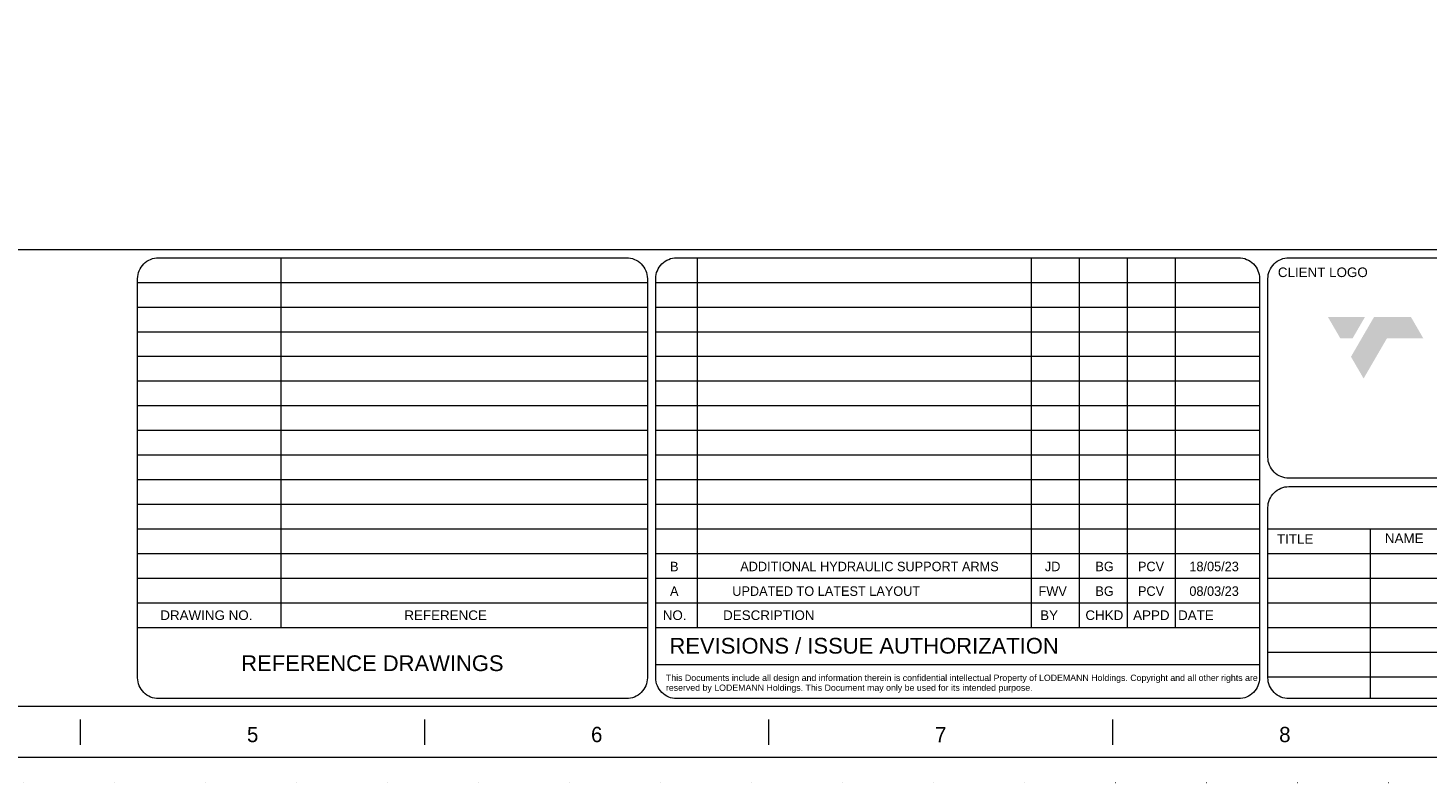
# Model space of a CAD drawing. Header units: millimetres. Extents: x -1413 to 6997, y -739331 to -733391.
# Tile 2 of 47: x 1337 to 4087, y -739331 to -737848. Entities that reach past the tile are written whole.
import ezdxf

# ---------------------------------------------------------------- set-up
doc = ezdxf.new("R2010")
doc.units = ezdxf.units.MM
doc.header["$MEASUREMENT"] = 0
doc.linetypes.add('DGN Style 1', pattern=[178.733029, 0.297393, -178.435636])
doc.layers.add('01 Title Block', color=7, linetype='Continuous', lineweight=0)
doc.layers.add('Side Slip Cradle Stbd', color=7, linetype='Continuous', lineweight=0)
doc.styles.get("Standard").update_dxf_attribs({"font": 'arial.ttf'})
doc.styles.add('Style-ENGINEERING', font='ENGINEERING.shx')
doc.styles.add('Swiss1', font='swiss.ttf', dxfattribs={"height": 1})

# ---------------------------------------------------------------- blocks, each defined once
blk = doc.blocks.new('*U88')
for p, q in [((-135.21, -2.47), (-135.21, 2.53)), ((-67.63, -2.47), (-67.63, 2.53)), ((-0.05, -2.47), (-0.05, 2.53)), ((67.54, -2.47), (67.54, 2.53))]:
    blk.add_line(p, q)
at = {"char_height": 3, "attachment_point": 5, "line_spacing_factor": 1.2, "style": 'Style-ENGINEERING'}
for s, insert in [('5', (-101.42, -0.47)), ('6', (-33.84, -0.47)), ('7', (33.74, -0.47)), ('8', (101.33, -0.47))]:
    blk.add_mtext(s, dxfattribs=dict(at, insert=insert))
blk = doc.blocks.new('*U7')
at = {"linetype": 'ByBlock', "lineweight": 0, "ltscale": 1.537634, "true_color": 0x7dba00, "extrusion": (0, 0, -1)}
blk.add_hatch(color=72, dxfattribs=at).paths.add_polyline_path([(412.9, 93.2), (373.7, 160.8), (490.9, 160.8), (451.7, 93.2)])
at = {"linetype": 'ByBlock', "lineweight": 0, "ltscale": 1.537634, "true_color": 0xd42e12, "extrusion": (0, 0, -1)}
h = blk.add_hatch(color=22, dxfattribs=at)
h.paths.add_polyline_path([(-458.1, 25.6), (-458.1, 78.5), (-482.4, 78.5), (-490.9, 93.2), (-440.7, 93.2), (-440.7, 25.6)])
h.paths.add_polyline_path([(-420.9, 25.6), (-420.9, 39.7), (-382.6, 39.7), (-382.6, 51.6), (-418.8, 51.6), (-418.8, 66.7), (-382.6, 66.7), (-382.6, 78.5), (-420.9, 78.5), (-420.9, 93.2), (-365.5, 93.2), (-365.5, 25.6)])
h.paths.add_polyline_path([(-345.9, 25.6), (-345.9, 93.2), (-329, 93.2), (-329, 48.2), (-297.2, 93.2), (-278, 93.2), (-278, 25.6), (-295.2, 25.6), (-295.2, 69.4), (-326.1, 25.6)])
h.paths.add_polyline_path([(-246.9, 25.2), (-219.4, 25.2, 0.106176), (-201.4, 29.4), (-208.6, 42.1, -0.079422), (-220.8, 39.7), (-243.4, 39.7, -0.414214), (-248.4, 44.7), (-248.4, 47, -0.414214), (-243.4, 51.9), (-219.9, 51.9, 0.084249), (-213.9, 53, 0.288797), (-202.1, 67.6, 0.090433), (-202.1, 77.1, 0.288797), (-213.9, 91.7, 0.081709), (-222, 93.2), (-244.8, 93.2, -0.002379), (-257, 92.1), (-257, 77.3, -0.00247), (-243.4, 78.5), (-223.4, 78.5, -0.414214), (-218.5, 73.6), (-218.5, 71.6, -0.414214), (-223.4, 66.7), (-241.9, 66.7, 0.075946), (-252.9, 65, 0.288797), (-264.7, 50.4, 0.090433), (-264.7, 40.9, 0.288797), (-252.9, 26.3, 0.084249)])
h.paths.add_polyline_path([(-186.4, 25.6), (-186.4, 93.2), (-169.4, 93.2), (-169.4, 48.2), (-137.7, 93.2), (-118.5, 93.2), (-118.5, 25.6), (-135.7, 25.6), (-135.7, 69.4), (-166.6, 25.6)])
h.paths.add_polyline_path([(-111.6, 25.6), (-77.3, 93.2), (-59.6, 93.2), (-24.9, 25.6), (-42.6, 25.6), (-51.2, 42.3), (-85, 42.3), (-93.5, 25.6)])
h.paths.add_polyline_path([(-77.5, 57.2), (-68.2, 75.5), (-58.8, 57.2)], flags=16)
h.paths.add_polyline_path([(3.3, 93.2, 0.414214), (-16.3, 73.6), (-16.3, 68.4, 0.217098), (-7.4, 54.9), (-24.4, 25.6), (-7.1, 25.6), (8, 51.6), (26.4, 51.6), (26.4, 25.6), (43.3, 25.6), (43.3, 93.2)])
h.paths.add_polyline_path([(5.3, 78.5), (26.4, 78.5), (26.4, 66.7), (5.3, 66.7, -0.414214), (0.8, 71.2), (0.8, 74.1, -0.414214)], flags=16)
h.paths.add_polyline_path([(62.3, 25.6), (62.3, 93.2), (112.5, 93.2), (104, 78.5), (79.7, 78.5), (79.7, 25.6)])
h.paths.add_polyline_path([(378.1, -33.7), (304.4, 93.2), (189.4, 93.2), (228.6, 160.8), (345, 160.8), (418, 35.1)])
at = {"linetype": 'ByBlock', "lineweight": 0, "ltscale": 1.537634, "true_color": 0x5c788f}
h = blk.add_hatch(color=155, dxfattribs=at)
h.paths.add_polyline_path([(178.8, -154.2), (178, -160.8), (187.9, -160.8, 0.41121), (199.1, -149.1), (203.8, -109.7), (197.2, -109.7), (194.1, -136.2, -0.161377), (187.5, -137.9, -0.116019), (182.6, -137.3, -0.196171), (181.1, -134.8), (184, -109.7), (177, -109.7), (173.9, -135.8, 0.19271), (175.5, -141.2, 0.205544), (183.3, -144.3, 0.138473), (193.3, -142.9, -0.035944), (192.2, -150.2, -0.272988), (187.7, -154.3, -0.051436)])
h.paths.add_polyline_path([(156.5, -144.9), (163.3, -144.9), (164, -138.6), (158.2, -138.6, -0.463376), (155.5, -135.5), (157.8, -115.9), (168, -115.9), (168.7, -110.1), (158.5, -110.1), (159.8, -99.6), (152.6, -101.5), (148.4, -137, 0.169), (149, -140.2, 0.266067)])
h.paths.add_polyline_path([(127, -143.5), (131, -109.7), (138.2, -109.7), (134.2, -143.5)])
h.paths.add_polyline_path([(132.5, -101.6, 0.359023), (138.7, -101.9, 0.46753), (139.3, -94.8, 0.391759), (132.1, -97, 0.404122)])
h.paths.add_polyline_path([(108.6, -111.6), (107.7, -109.6), (103, -109.7), (99, -143.5), (106.2, -143.5), (109.2, -117.9, -0.301285), (122.5, -116.6), (123.3, -109.6, 0.198259)])
h.paths.add_polyline_path([(92.1, -120.5, 0.302395), (87, -110.9, 0.159107), (78.6, -109.5, 0.275232), (65.6, -116.3, 0.123171), (63, -122.6, 0.029185), (62, -133.5, 0.077917), (62.3, -136.8, 0.245097), (68.6, -143.8, 0.096157), (75, -144.6, 0.132961), (82.1, -143.5, 0.130944), (87.7, -139.8, 0.132755)])
h.paths.add_polyline_path([(85.3, -125.9, -0.050194), (83, -134.5, -0.234314), (79.2, -138.2, -0.079159), (72.4, -138.3, -0.236184), (69.1, -134.3, -0.057702), (69.7, -125.3, -0.169328), (72.8, -117.8, -0.160967), (80.1, -115.7, -0.229957), (84.6, -118.3, -0.12171)], flags=16)
h.paths.add_polyline_path([(48.1, -117.6), (45.1, -143.5), (52.1, -143.5), (55.2, -117.5, 0.322375), (50.6, -110.1, 0.197814), (35.9, -110.8), (38, -92.9), (30.8, -92.9), (24.8, -143.5), (32, -143.5), (35, -117.9, -0.387855)])
h.paths.add_polyline_path([(7.1, -144.9), (13.9, -144.9), (14.6, -138.6), (8.8, -138.6, -0.463376), (6.1, -135.5), (8.4, -115.9), (18.6, -115.9), (19.3, -110.1), (9.1, -110.1), (10.3, -99.6), (3.2, -101.5), (-1, -137, 0.169), (-0.4, -140.2, 0.266067)])
h.paths.add_polyline_path([(-19.5, -136.1, -0.1719), (-26.1, -137.9, -0.191812), (-31.6, -136.6, -0.169033), (-32.3, -133.6), (-29.5, -109.7), (-36.5, -109.7), (-39.6, -135.7, 0.322375), (-35.1, -143.1, 0.21993), (-18.8, -141.6), (-17.9, -143.5), (-13.2, -143.5), (-9.2, -109.7), (-16.4, -109.7)])
h.paths.add_polyline_path([(-71.4, -143.1, 0.240157), (-55.4, -142), (-54.5, -143.5), (-49.6, -143.5), (-45.6, -109.7), (-50.3, -109.7), (-51.4, -111.8, 0.156709), (-59.2, -109, 0.120243), (-66.9, -109.9, 0.199156), (-75, -118.9, 0.157276), (-76.5, -137.3, 0.237172)])
h.paths.add_polyline_path([(-65.8, -117.2, -0.342206), (-53.6, -117.2), (-55.6, -133.6, -0.35623), (-59.4, -138.2), (-64.3, -138.2, -0.194955), (-67.9, -136.9, -0.184658), (-70.4, -131.8), (-69.9, -125, -0.206004)], flags=16)
h.paths.add_polyline_path([(326.1, -61.5, -0.107884), (333.1, -63, -0.475971), (333.7, -68.5, -0.255379), (328.2, -71, -0.094605), (316.6, -69), (315.8, -75.5, 0.170392), (334.3, -75.9, 0.375433), (341.7, -61.8, 0.301039), (335.9, -56.5, 0.053864), (327.7, -55.5, -0.563701), (325.4, -51.1, -0.304806), (329.3, -48.1, -0.106799), (342.4, -49.9), (343.2, -43.6, 0.110164), (329.7, -41.8, 0.24031), (319.8, -48.1, 0.199374), (318.7, -57.2, 0.255224)])
h.paths.add_polyline_path([(300.7, -77.2), (307.5, -77.2), (308.2, -70.9), (302.4, -70.9, -0.463376), (299.7, -67.8), (302, -48.2), (312.2, -48.2), (312.9, -42.4), (302.7, -42.4), (304, -31.9), (296.8, -33.8), (292.6, -69.3, 0.169), (293.2, -72.5, 0.266067)])
h.paths.add_polyline_path([(288.9, -42, 0.198259), (274.2, -43.9), (273.3, -42), (268.5, -42), (264.5, -75.9), (271.8, -75.9), (274.8, -50.2, -0.301285), (288, -49)])
h.paths.add_polyline_path([(245.5, -41.7, 0.275232), (232.5, -48.6, 0.123171), (229.8, -54.8, 0.029185), (228.8, -65.8, 0.077917), (229.2, -69, 0.245097), (235.5, -76, 0.096157), (241.9, -76.9, 0.132961), (249, -75.7, 0.130944), (254.6, -72.1, 0.132755), (259, -52.7, 0.302395), (253.9, -43.1, 0.159107)])
h.paths.add_polyline_path([(252.2, -58.1, -0.050194), (249.9, -66.8, -0.234314), (246.1, -70.5, -0.079159), (239.2, -70.5, -0.236184), (235.9, -66.5, -0.057702), (236.6, -57.6, -0.169328), (239.6, -50.1, -0.160967), (247, -48, -0.229957), (251.5, -50.5, -0.12171)], flags=16)
h.paths.add_polyline_path([(203.8, -76.5, 0.120243), (211.5, -75.6, 0.199156), (219.5, -66.6, 0.157276), (221.1, -48.2, 0.237172), (215.9, -42.4, 0.240157), (199.9, -43.6), (199.1, -42), (194.2, -42), (188.2, -92.5), (195.1, -92.5), (197.2, -74.6, 0.128595)])
h.paths.add_polyline_path([(198.2, -68.3), (200.1, -51.9, -0.35623), (204, -47.3), (208.9, -47.3, -0.194955), (212.5, -48.6, -0.184658), (215, -53.7), (214.5, -60.6, -0.206004), (210.4, -68.3, -0.342206)], flags=16)
h.paths.add_polyline_path([(154.9, -75.9), (160.9, -25), (167.7, -25), (161.7, -75.9)])
h.paths.add_polyline_path([(122.8, -75.5, 0.240157), (138.8, -74.3), (139.7, -75.9), (144.5, -75.9), (148.5, -42), (143.9, -42), (142.8, -44.2, 0.156709), (134.9, -41.4, 0.120243), (127.2, -42.3, 0.199156), (119.2, -51.3, 0.157276), (117.6, -69.7, 0.237172)])
h.paths.add_polyline_path([(128.4, -49.6, -0.342206), (140.5, -49.6), (138.6, -66, -0.35623), (134.7, -70.6), (129.9, -70.6, -0.194955), (126.3, -69.3, -0.184658), (123.7, -64.2), (124.2, -57.3, -0.206004)], flags=16)
h.paths.add_polyline_path([(109.9, -50, 0.322375), (105.3, -42.6, 0.21993), (89.1, -44.1), (88.2, -42.1), (83.4, -42.2), (79.4, -76), (86.7, -76), (89.7, -50.4, -0.387855), (102.8, -50.1), (99.8, -76), (106.8, -76)])
h.paths.add_polyline_path([(59.2, -41.4, 0.275232), (46.2, -48.3, 0.123171), (43.5, -54.5, 0.029185), (42.5, -65.5, 0.077917), (42.8, -68.7, 0.245097), (49.1, -75.8, 0.096157), (55.5, -76.6, 0.132961), (62.6, -75.4, 0.130944), (68.2, -71.8, 0.132755), (72.6, -52.5, 0.302395), (67.5, -42.8, 0.159107)])
h.paths.add_polyline_path([(65.8, -57.8, -0.050194), (63.6, -66.5, -0.234314), (59.7, -70.2, -0.079159), (52.9, -70.3, -0.236184), (49.6, -66.3, -0.057702), (50.2, -57.3, -0.169328), (53.3, -49.8, -0.160967), (60.6, -47.7, -0.229957), (65.1, -50.3, -0.12171)], flags=16)
h.paths.add_polyline_path([(24, -75.9), (27.9, -42), (35.1, -42), (31.1, -75.9)])
h.paths.add_polyline_path([(29.4, -34, 0.359023), (35.7, -34.3, 0.46753), (36.2, -27.2, 0.391759), (29, -29.4, 0.404122)])
h.paths.add_polyline_path([(6.3, -76.9), (13.1, -76.9), (13.8, -70.6), (8, -70.6, -0.463376), (5.3, -67.5), (7.6, -47.9), (17.8, -47.9), (18.5, -42), (8.3, -42), (9.5, -31.5), (2.4, -33.5), (-1.8, -69, 0.169), (-1.2, -72.1, 0.266067)])
h.paths.add_polyline_path([(-34.7, -75.5, 0.240157), (-18.7, -74.3), (-17.8, -75.9), (-13, -75.9), (-9, -42), (-13.6, -42), (-14.7, -44.2, 0.156709), (-22.6, -41.4, 0.120243), (-30.3, -42.3, 0.199156), (-38.3, -51.3, 0.157276), (-39.9, -69.7, 0.237172)])
h.paths.add_polyline_path([(-29.1, -49.6, -0.342206), (-17, -49.6), (-18.9, -66, -0.35623), (-22.8, -70.6), (-27.6, -70.6, -0.194955), (-31.2, -69.3, -0.184658), (-33.8, -64.2), (-33.3, -57.3, -0.206004)], flags=16)
h.paths.add_polyline_path([(-48, -49.8, 0.322375), (-52.5, -42.4, 0.21993), (-68.8, -43.9), (-69.7, -42), (-74.4, -42), (-78.4, -75.9), (-71.1, -75.9), (-68.1, -50.2, -0.387855), (-55, -50), (-58.1, -75.9), (-51, -75.9)])
blk = doc.blocks.new('*U59')
at = {"color": 7, "lineweight": 13}
blk.add_line((-4055.03, -1922.1), (4054.97, -1922.1), dxfattribs=at)
at = {"color": 7, "linetype": 'DGN Style 1', "lineweight": 0, "flags": 128}
blk.add_lwpolyline([(-4205.03, 2969.95), (4204.97, 2969.95), (4204.97, -2970.05), (-4205.03, -2970.05), (-4205.03, 2969.95)], close=True, dxfattribs=at)
at = {"color": 7, "linetype": 'Continuous', "lineweight": 0, "flags": 128}
blk.add_lwpolyline([(-4155.03, 2919.95), (4154.97, 2919.95), (4154.97, -2920.05), (-4155.03, -2920.05), (-4155.03, 2919.95)], close=True, dxfattribs=at)
at = {"color": 7, "linetype": 'Continuous', "lineweight": 13, "flags": 128}
blk.add_lwpolyline([(-4055.03, 2819.95), (4054.97, 2819.95), (4054.97, -2820.05), (-4055.03, -2820.05), (-4055.03, 2819.95)], close=True, dxfattribs=at)
at = {"layer": '01 Title Block', "color": 7, "linetype": 'Continuous', "lineweight": 0}
for p, q in [((-957.87, -2664.52), (-957.87, -1938.58)), ((-140.67, -1938.58), (-140.67, -2664.52)), ((515.19, -1938.58), (515.19, -2664.52)), ((609.58, -1938.58), (609.58, -2664.52)), ((703.96, -1938.58), (703.96, -2664.52)), ((798.35, -1938.58), (798.35, -2664.52)), ((-1239.8, -1986.97), (-238.51, -1986.97)), ((-222.04, -1986.97), (963.97, -1986.97)), ((-1239.8, -2035.37), (-238.51, -2035.37)), ((-222.04, -2035.37), (963.97, -2035.37)), ((-1239.8, -2083.77), (-238.51, -2083.77)), ((-222.04, -2083.77), (963.97, -2083.77)), ((-1239.8, -2132.16), (-238.51, -2132.16)), ((-222.04, -2132.16), (963.97, -2132.16)), ((-1239.8, -2180.56), (-238.51, -2180.56)), ((-222.04, -2180.56), (963.97, -2180.56)), ((-1239.8, -2228.95), (-238.51, -2228.95)), ((-222.04, -2228.95), (963.97, -2228.95)), ((-1239.8, -2277.35), (-238.51, -2277.35)), ((-222.04, -2277.35), (963.97, -2277.35)), ((-1239.8, -2325.75), (-238.51, -2325.75)), ((-222.04, -2325.75), (963.97, -2325.75)), ((-1239.8, -2374.14), (-238.51, -2374.14)), ((-222.04, -2374.14), (963.97, -2374.14)), ((-1239.8, -2422.54), (-238.51, -2422.54)), ((-222.04, -2422.54), (963.97, -2422.54)), ((-1239.8, -2470.94), (-238.51, -2470.94)), ((-222.04, -2470.94), (963.97, -2470.94)), ((980.45, -2470.94), (1859.38, -2470.94)), ((1181, -2470.94), (1181, -2804.41)), ((-1239.8, -2519.33), (-238.51, -2519.33)), ((-222.04, -2519.33), (963.97, -2519.33)), ((980.45, -2519.33), (1859.38, -2519.33)), ((-1239.8, -2567.73), (-238.51, -2567.73)), ((-222.04, -2567.73), (963.97, -2567.73)), ((980.45, -2567.73), (1859.38, -2567.73)), ((-1239.8, -2616.13), (-238.51, -2616.13)), ((-1239.8, -2616.13), (-238.51, -2616.13)), ((-222.04, -2616.13), (858.31, -2616.13)), ((-222.04, -2616.13), (963.97, -2616.13)), ((980.45, -2616.13), (1859.38, -2616.13)), ((-1239.8, -2664.52), (-238.51, -2664.52)), ((-222.04, -2664.52), (963.97, -2664.52)), ((980.45, -2664.52), (1859.38, -2664.52)), ((980.45, -2712.92), (1859.38, -2712.92)), ((-222.04, -2737.63), (963.97, -2737.63)), ((980.45, -2761.31), (1859.38, -2761.31))]:
    blk.add_line(p, q, dxfattribs=at)
at = {"layer": '01 Title Block', "color": 7, "linetype": 'Continuous', "lineweight": 0, "flags": 128}
for points in [[(-1198.62, -1938.58), (-279.69, -1938.58, -0.4142136), (-238.51, -1979.76), (-238.51, -2763.23, -0.4142136), (-279.69, -2804.41), (-1198.62, -2804.41, -0.4142136), (-1239.8, -2763.23), (-1239.8, -1979.76, -0.4142136), (-1198.62, -1938.58)], [(-180.86, -1938.58), (922.79, -1938.58, -0.4142136), (963.97, -1979.76), (963.97, -2763.23, -0.4142136), (922.79, -2804.41), (-180.86, -2804.41, -0.4142136), (-222.04, -2763.23), (-222.04, -1979.76, -0.4142136), (-180.86, -1938.58)], [(1021.63, -1938.58), (1818.2, -1938.58, -0.4142136), (1859.38, -1979.76), (1859.38, -2330.32, -0.4142136), (1818.2, -2371.5), (1021.63, -2371.5, -0.4142136), (980.45, -2330.32), (980.45, -1979.76, -0.4142136), (1021.63, -1938.58)], [(1021.63, -2387.97), (1818.2, -2387.97, -0.4142136), (1859.38, -2429.15), (1859.38, -2763.23, -0.4142136), (1818.2, -2804.41), (1021.63, -2804.41, -0.4142136), (980.45, -2763.23), (980.45, -2429.15, -0.4142136), (1021.63, -2387.97)]]:
    blk.add_lwpolyline(points, format="xyb", close=True, dxfattribs=at)
at = {"color": 22, "linetype": 'Continuous', "lineweight": 0, "true_color": 0xd42e12, "xscale": 0.6216423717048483, "yscale": 0.6216423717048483, "zscale": 0.2072141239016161}
blk.add_blockref('*U7', (1403.43, -2154.8), dxfattribs=at)
at = {"xscale": 9.999999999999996, "yscale": 9.999999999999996, "zscale": 9.999999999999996}
blk.add_blockref('*U88', (0.43, -2870.35), dxfattribs=at)
at = {"attachment_point": 5, "line_spacing_factor": 0.9, "style": 'Style-ENGINEERING'}
for s, insert, char_height in [('B', (-185.6, -2544.98), 18.67), ('ADDITIONAL HYDRAULIC SUPPORT ARMS', (197.77, -2544.98), 18.6667), ('JD', (557.64, -2544.98), 18.667), ('BG', (659.59, -2544.98), 18.667), ('PCV', (750.82, -2544.98), 18.667), ('18/05/23', (874.71, -2544.98), 18.667), ('A', (-185.6, -2593.38), 18.67), ('UPDATED TO LATEST LAYOUT', (112.79, -2593.38), 18.6667), ('FWV', (557.64, -2593.38), 18.667), ('BG', (659.59, -2593.38), 18.667), ('PCV', (750.82, -2593.38), 18.667), ('08/03/23', (874.71, -2593.38), 18.667)]:
    blk.add_mtext(s, dxfattribs=dict(at, insert=insert, char_height=char_height))
at = {"layer": '01 Title Block', "color": 7, "linetype": 'Continuous', "lineweight": 0, "attachment_point": 1, "line_spacing_factor": 0.938532}
for s, insert, char_height, width in [('CLIENT LOGO ', (999.96, -1957.74), 18.8042, 184.1651), ('TITLE\\fArial|b1|i0|c00|p39;  ', (998.23, -2481.48), 18.8042, 145.4297), ('NAME\\fArial|b1|i0|c00|p39;  ', (1210.25, -2480.02), 18.8042, 145.4297), ('DRAWING NO. ', (-1195.2, -2631.15), 18.8042, 206.3038), ('REFERENCE ', (-715.8, -2631.15), 18.804, 206.3038), ('NO.', (-208.23, -2631.15), 18.804, 54.2582), ('DESCRIPTION ', (-89.65, -2631.15), 18.8042, 206.3038), ('BY', (533.06, -2631.15), 18.804, 116.0769), ('CHKD', (621.92, -2631.15), 18.804, 81.9569), ('APPD', (715.71, -2631.15), 18.804, 81.9569), ('DATE', (803.97, -2631.15), 18.804, 82.2767), ('REVISIONS / ISSUE AUTHORIZATION\\fArial|b1|i0|c00|p39; ', (-195.09, -2685.11), 30.8847, 791.9903), ('REFERENCE DRAWINGS ', (-1036.24, -2719.39), 30.8847, 791.9903)]:
    blk.add_mtext(s, dxfattribs=dict(at, insert=insert, char_height=char_height, width=width))
at = {"layer": '01 Title Block', "color": 7, "linetype": 'Continuous', "lineweight": 0, "insert": (-202.07, -2757.37), "char_height": 12.35387, "width": 1211.1649, "attachment_point": 1, "line_spacing_factor": 0.938532, "style": 'Swiss1'}
blk.add_mtext('\\fArial|b0|i0|c00|p39;This Documents include all design and information therein is confidential intellectual Property of LODEMANN Holdings. Copyright and all other rights are reserved by LODEMANN Holdings. This Document may only be used for its intended purpose.\\fArial|b1|i0|c00|p39;        ', dxfattribs=at)

msp = doc.modelspace()

# ---------------------------------------------------------------- block references
at = {"layer": 'Side Slip Cradle Stbd', "color": 7, "linetype": 'Continuous', "lineweight": 0}
msp.add_blockref('*U59', (2791.75, -736360.85), dxfattribs=at)

doc.saveas('drawing.dxf')
